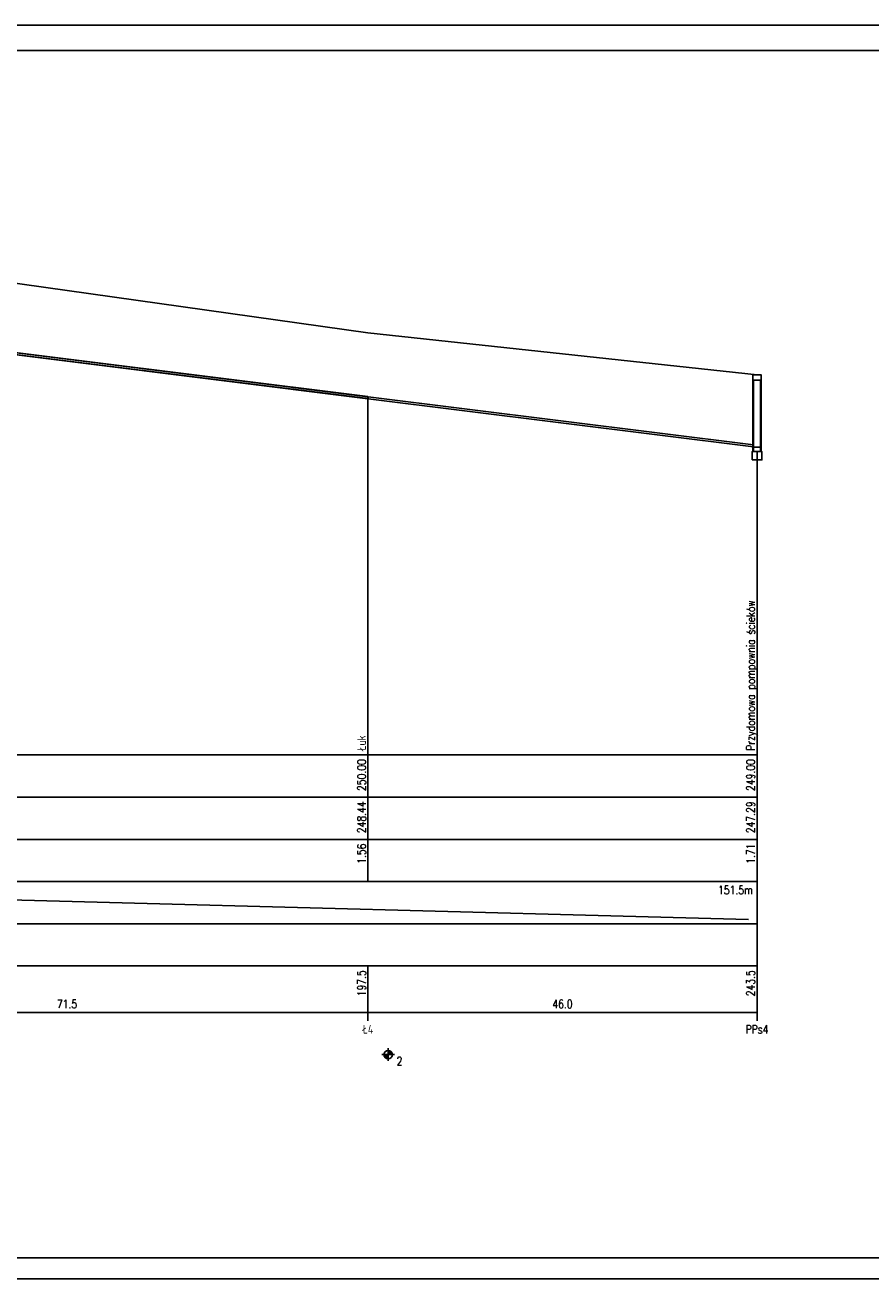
# Model space of a CAD drawing. Header units: metres. Extents: x -25 to 2175, y -3394 to -342.
# Tile 19 of 52: x 1775 to 1975, y -3394 to -3097. Entities that reach past the tile are written whole.
import ezdxf
from ezdxf.enums import TextEntityAlignment as Align

# ---------------------------------------------------------------- set-up
doc = ezdxf.new("R2010")
doc.units = ezdxf.units.M
doc.header["$LTSCALE"] = 0.2
for name, color, linetype in [('Linie_tabeli', 7, 'CONTINUOUS'), ('Pompownia_P8_Liczby', 7, 'CONTINUOUS'), ('Pompownia_P8_Linie_tabeli', 7, 'CONTINUOUS'), ('Pompownia_P8_Odcinki', 7, 'CONTINUOUS'), ('Pompownia_P8_Opis_PZ', 7, 'CONTINUOUS'), ('Pompownia_P8_Teren_istn', 3, 'CONTINUOUS'), ('Pompownia_P8_Wezly', 7, 'CONTINUOUS'), ('warstwa_nr_0', 8, 'CONTINUOUS')]:
    doc.layers.add(name, color=color, linetype=linetype)
doc.styles.get("Standard").update_dxf_attribs({"font": 'simplex.shx'})

msp = doc.modelspace()

# ---------------------------------------------------------------- linework, layer by layer
at = {"layer": 'Linie_tabeli'}
msp.add_lwpolyline([(0.29, -3388.66), (2169.29, -3388.66), (2169.29, -3102.66), (0.29, -3102.66)], close=True, dxfattribs=at)
at = {"layer": 'Pompownia_P8_Liczby'}
for p, q in [((1859.14, -3340.54), (1862.14, -3340.54)), ((1859.64, -3340.68), (1861.63, -3340.4)), ((1859.64, -3340.61), (1861.63, -3340.47)), ((1859.66, -3340.75), (1861.61, -3340.33)), ((1859.67, -3340.81), (1861.6, -3340.26)), ((1859.7, -3340.88), (1861.57, -3340.2)), ((1859.72, -3340.94), (1861.55, -3340.13)), ((1859.75, -3341.01), (1861.52, -3340.07)), ((1859.79, -3341.07), (1861.48, -3340.01)), ((1859.83, -3341.12), (1861.44, -3339.95)), ((1859.87, -3341.18), (1861.4, -3339.89)), ((1859.92, -3341.23), (1861.35, -3339.84)), ((1859.97, -3341.28), (1861.3, -3339.79)), ((1860.02, -3341.33), (1861.25, -3339.75)), ((1860.08, -3341.37), (1861.19, -3339.71)), ((1860.14, -3341.4), (1861.14, -3339.67)), ((1860.2, -3341.44), (1861.07, -3339.64)), ((1860.26, -3341.46), (1861.01, -3339.61)), ((1860.33, -3341.49), (1860.94, -3339.59)), ((1860.39, -3341.51), (1860.88, -3339.57)), ((1860.46, -3341.52), (1860.81, -3339.55)), ((1860.53, -3341.53), (1860.74, -3339.54)), ((1860.6, -3341.54), (1860.67, -3339.54)), ((1860.64, -3339.04), (1860.64, -3342.04))]:
    msp.add_line(p, q, dxfattribs=at)
msp.add_circle((1860.64, -3340.54), 1, dxfattribs=at)
at = {"layer": 'Pompownia_P8_Linie_tabeli'}
for p, q in [((1460.64, -3269.54), (1948, -3269.54)), ((1855.86, -3269.54), (1855.86, -3299.54)), ((1948, -3269.54), (1948, -3299.54)), ((1948, -3269.54), (1948, -3330.54)), ((1460.64, -3279.54), (1948, -3279.54)), ((1460.64, -3289.54), (1948, -3289.54)), ((1460.64, -3299.54), (1948, -3299.54)), ((1948, -3299.54), (1948, -3309.54)), ((1647.11, -3300.54), (1946, -3308.54)), ((1460.64, -3309.54), (1948, -3309.54)), ((1948, -3309.54), (1948, -3319.54)), ((1460.64, -3319.54), (1948, -3319.54)), ((1855.86, -3319.54), (1855.86, -3332.54)), ((1948, -3319.54), (1948, -3332.54)), ((1460.64, -3330.54), (1948, -3330.54))]:
    msp.add_line(p, q, dxfattribs=at)
for points in [[(1855.86, -3269.54), (1855.86, -3185.15)], [(1948, -3269.54), (1948, -3197.67)]]:
    msp.add_lwpolyline(points, dxfattribs=at)
at = {"layer": 'Pompownia_P8_Odcinki'}
for points in [[(1713.38, -3166.9), (1855.81, -3184.71), (1855.81, -3184.68), (1713.38, -3166.87)], [(1713.38, -3167.34), (1855.81, -3185.15), (1855.81, -3185.18), (1713.38, -3167.37)], [(1855.9, -3184.72), (1947.2, -3196.13), (1947.2, -3196.1), (1855.9, -3184.69)], [(1855.9, -3185.16), (1947.2, -3196.57), (1947.2, -3196.6), (1855.9, -3185.19)]]:
    msp.add_lwpolyline(points, close=True, dxfattribs=at)
at = {"layer": 'Pompownia_P8_Teren_istn'}
msp.add_lwpolyline([(1460.64, -3133.54), (1462.54, -3133.54), (1645.11, -3141.54), (1713.33, -3149.54), (1855.86, -3169.54), (1948, -3179.54)], dxfattribs=at)
at = {"layer": 'Pompownia_P8_Wezly'}
for p, q in [((1855.86, -3184.68), (1855.81, -3184.68)), ((1855.81, -3184.68), (1855.81, -3185.18)), ((1855.86, -3184.71), (1855.81, -3184.71)), ((1855.81, -3185.15), (1855.86, -3185.15)), ((1855.81, -3185.18), (1855.86, -3185.18)), ((1855.9, -3184.69), (1855.86, -3184.68)), ((1855.9, -3184.72), (1855.86, -3184.71)), ((1855.86, -3185.15), (1855.9, -3185.16)), ((1855.86, -3185.18), (1855.9, -3185.19)), ((1855.9, -3185.19), (1855.9, -3184.69))]:
    msp.add_line(p, q, dxfattribs=at)
for points in [[(1947, -3180.74), (1949, -3180.74), (1949, -3179.54), (1947, -3179.54)], [(1947, -3197.67), (1949, -3197.67), (1949, -3180.74), (1947, -3180.74)], [(1947.2, -3197.67), (1948.8, -3197.67), (1948.8, -3180.74), (1947.2, -3180.74)], [(1946.85, -3199.67), (1949.16, -3199.67), (1949.16, -3197.67), (1946.85, -3197.67)], [(1947.2, -3197.67), (1948.8, -3197.67), (1948.8, -3196.67), (1947.2, -3196.67)]]:
    msp.add_lwpolyline(points, close=True, dxfattribs=at)
at = {"layer": 'warstwa_nr_0'}
msp.add_lwpolyline([(-24.71, -3393.66), (2175.29, -3393.66), (2175.29, -3096.66), (-24.71, -3096.66)], close=True, dxfattribs=at)

# ---------------------------------------------------------------- texts
at = {"layer": 'Pompownia_P8_Liczby', "width": 0.8}
for s, p in [('250.00', (1855.36, -3270.54)), ('249.00', (1947.5, -3270.54)), ('248.44', (1855.36, -3280.54)), ('247.29', (1947.5, -3280.54)), ('1.56', (1855.36, -3290.54)), ('1.71', (1947.5, -3290.54)), ('197.5', (1855.36, -3320.54)), ('243.5', (1947.5, -3320.54))]:
    msp.add_text(s, height=2, rotation=90, dxfattribs=at).set_placement(p, align=Align.RIGHT)
msp.add_text('151.5m', height=2, dxfattribs=at).set_placement((1947, -3302.54), align=Align.RIGHT)
for s, p in [('71.5', (1784.59, -3329.54)), ('46.0', (1901.93, -3329.54)), ('Ł4', (1855.86, -3335.54)), ('PPs4', (1948, -3335.54))]:
    msp.add_text(s, height=2, dxfattribs=at).set_placement(p, align=Align.CENTER)
msp.add_text('2', height=2, dxfattribs=at).set_placement((1862.64, -3343.04))
at = {"layer": 'Pompownia_P8_Opis_PZ', "width": 0.8}
for s, p in [('Przydomowa pompownia ścieków', (1947.5, -3268.54)), ('Łuk', (1855.36, -3268.54))]:
    msp.add_text(s, height=2, rotation=90, dxfattribs=at).set_placement(p)

doc.saveas('drawing.dxf')
